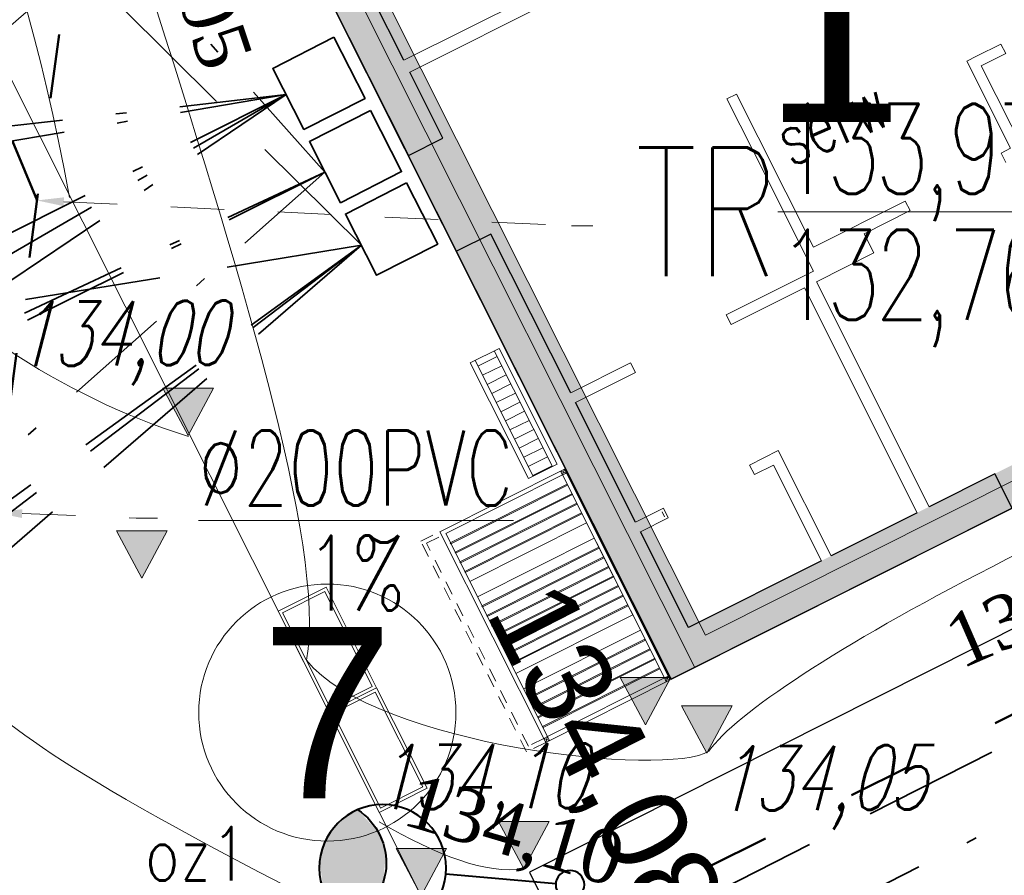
# Model space of a CAD drawing. Header units: metres. Extents: x 7472034 to 8440138, y 5890133 to 5961460.
# Tile 60 of 103: x 8439514 to 8439524, y 5890386 to 5890394. Entities that reach past the tile are written whole.
import ezdxf
from ezdxf import colors
from ezdxf.entities.mleader import LeaderData, LeaderLine
from ezdxf.enums import TextEntityAlignment as Align
from ezdxf.math import Vec2, Vec3

# ---------------------------------------------------------------- set-up
doc = ezdxf.new("R2010")
doc.units = ezdxf.units.M
doc.header["$MEASUREMENT"] = 0
for name, pattern in [('$0$L218_500', [1, 0.5, -0.5]), ('ACAD_ISO03W100', [30, 12, -18]), ('CENTER', [2, 1.25, -0.25, 0.25, -0.25]), ('DASHDOTX2', [2, 1, -0.5, 0, -0.5]), ('DASHED', [19.049999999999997, 12.7, -6.349999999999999])]:
    doc.linetypes.add(name, pattern=pattern)
doc.layers.get('0').update_dxf_attribs({"linetype": 'CONTINUOUS', "lineweight": 5})
for name, color, linetype, lineweight in [('### rzędne', 172, 'CONTINUOUS', 5), ('___DR.warstwice', 7, 'CONTINUOUS', 5), ('_a_widok', 7, 'CONTINUOUS', 5), ('_IS.BLOK.KD.doziemne', 7, 'CONTINUOUS', 5), ('_IS.BLOK.KS', 7, 'CONTINUOUS', 5), ('_IS.KD.B.rura', 124, 'ACAD_ISO03W100', 50), ('_IS.KD.opis.1', 138, 'CONTINUOUS', 18), ('_IS.KD.opis.2', 7, 'CONTINUOUS', 18), ('_IS.KS.doziemna.opis', 38, 'CONTINUOUS', 30), ('a_opisy', 7, 'CONTINUOUS', 18), ('drzwi', 7, 'CONTINUOUS', 20), ('dystrybutor', 252, 'CONTINUOUS', 15), ('E_BLOK', 170, 'CONTINUOUS', 20), ('E_Kable_ziemia2', 10, 'DASHED', 35), ('E_Kanal_iskrob.', 10, 'DASHDOTX2', 35), ('E_Kanal_sterownicze', 10, 'DASHDOTX2', 35), ('E_Kanal_zasilanie', 10, 'DASHDOTX2', 35), ('E_LAMPY', 10, 'CONTINUOUS', 25), ('E_OPIS_170', 170, 'CONTINUOUS', 30), ('ZAG-OBRYS005', 7, 'CONTINUOUS', 0), ('ZAG-OPIS_020', 7, 'CONTINUOUS', 25)]:
    doc.layers.add(name, color=color, linetype=linetype, lineweight=lineweight)
doc.layers.add('_IS_NO', color=11, linetype='CONTINUOUS', lineweight=20, plot=False)
doc.layers.add('Kraw_parking', color=7, linetype='DASHED')
doc.layers.add('ogródek', color=5, linetype='CONTINUOUS')
doc.styles.add('ARIAL', font='arial.ttf')
doc.styles.add('ROMAND1.2', font='romand.shx', dxfattribs={"width": 0.8, "height": 1.2})
doc.styles.add('ROMANS', font='ROMANS.shx', dxfattribs={"width": 0.8})
doc.styles.add('RS', font='Romans.shx', dxfattribs={"width": 0.7})
doc.styles.add('style2', font='romans.shx', dxfattribs={"width": 0.7, "oblique": 15})
doc.styles.add('wojtek 1', font='times.ttf', dxfattribs={"height": 0.6})

# ---------------------------------------------------------------- blocks, each defined once
blk = doc.blocks.new('A$C6A91272F')
at = {"ltscale": 0.1}
h = blk.add_hatch(color=256, dxfattribs=at)
h.dxf.hatch_style = 1
h.paths.add_polyline_path([(1305.338344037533, 1004.648025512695), (1217.835782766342, 1004.648025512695), (1217.82687163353, 968.6480244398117), (1269.331323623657, 968.6480244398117), (1269.340234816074, 127.6491804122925), (592.8781095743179, 127.6491805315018), (592.3357792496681, 80.64918053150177), (1305.338344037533, 80.64918172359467)])
h = blk.add_hatch()
h.set_pattern_fill('ANSI31', color=254, scale=3, angle=225, style=0)
h.set_pattern_definition([(270, (8606.784671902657, -6147.138051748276), (9.525, -2.220446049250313e-15), [])])
h.paths.add_polyline_path([(957.115984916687, 50.50959432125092), (1078.115984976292, 50.50959432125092), (1078.115985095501, 70.50959432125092), (957.1159850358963, 70.50959432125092)])
blk.add_line((1282.838341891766, 127.649182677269), (1282.83834195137, 982.1480232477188), dxfattribs=at)
for p, q in [((957.1159849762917, 75.50959432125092), (1078.115984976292, 75.50959408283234)), ((957.1159850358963, 45.50959432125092), (957.1159849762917, 75.50959432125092)), ((1078.115984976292, 45.50959420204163), (1078.115984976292, 75.50959408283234)), ((957.1159850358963, 70.50959432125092), (1078.115985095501, 70.50959432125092)), ((957.115984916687, 50.50959432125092), (1078.115984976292, 50.50959432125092)), ((957.1159850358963, 45.50959432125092), (1078.115984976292, 45.50959420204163))]:
    blk.add_line(p, q)
blk.add_lwpolyline([(1.335779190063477, 80.64918172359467), (1305.338344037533, 80.64918172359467), (1305.338344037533, 1004.648025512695), (1.335779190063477, 1004.648025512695)], close=True, dxfattribs=at)
blk.add_lwpolyline([(605.8357827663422, 105.1491802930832), (1305.338344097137, 105.1491804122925), (1305.338344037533, 1004.648025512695), (1217.835782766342, 1004.648025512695)], dxfattribs=at)
for points in [[(1085.338344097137, -50.53742289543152), (1085.338344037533, 79.46257710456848), (1305.338343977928, 79.46257698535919), (1305.338344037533, -50.53742301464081)], [(1089.338344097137, 75.46257710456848), (1085.338344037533, 75.46257710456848), (1085.338344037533, 79.46257710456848), (1089.338344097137, 79.46257710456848)], [(1089.338344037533, -46.53742301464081), (1089.338344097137, 75.46257710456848), (1301.338344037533, 75.46257710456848), (1301.338344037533, -46.53742277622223)], [(1139.338344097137, 75.46257710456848), (1139.338344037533, -46.53742301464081), (1089.338344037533, -46.53742301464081), (1089.338344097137, 75.46257710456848)], [(1155.338344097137, -46.53742277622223), (1155.338344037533, 75.46257698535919), (1235.338344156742, 75.46257710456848), (1235.338344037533, -46.53742289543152)], [(1251.338344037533, 75.46257710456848), (1251.338344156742, -46.53742289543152), (1301.338344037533, -46.53742277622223), (1301.338344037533, 75.46257710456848)], [(1301.338344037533, 75.46257710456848), (1305.338344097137, 75.46257710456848), (1305.338343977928, 79.46257698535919), (1301.338344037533, 79.46257698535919)], [(1301.338344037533, -46.53742277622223), (1305.338344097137, -46.53742289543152), (1305.338344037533, -50.53742301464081), (1301.338344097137, -50.53742301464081)]]:
    blk.add_lwpolyline(points, close=True)
for points in [[(1089.338344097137, 79.46257710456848), (1085.338344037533, 75.46257710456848), (1085.338344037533, 79.46257710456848), (1089.338344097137, 75.46257710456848)], [(1305.338343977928, 79.46257698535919), (1301.338344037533, 75.46257710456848), (1301.338344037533, 79.46257698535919), (1305.338344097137, 75.46257710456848)], [(1305.338344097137, -46.53742289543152), (1301.338344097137, -50.53742301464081), (1301.338344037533, -46.53742277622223), (1305.338344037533, -50.53742301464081)]]:
    blk.add_lwpolyline(points)
at = {"color": 254}
for points in [[(1099.838344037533, -46.53742277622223), (1099.838344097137, 75.46257698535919), (1098.838344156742, 75.46257698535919), (1098.838344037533, -46.53742301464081)], [(1109.838343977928, -46.53742301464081), (1109.838344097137, 75.46257710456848), (1108.838344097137, 75.46257710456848), (1108.838344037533, -46.53742289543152)], [(1119.838344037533, -46.53742301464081), (1119.838344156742, 75.46257710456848), (1118.838343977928, 75.46257698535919), (1118.838344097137, -46.53742289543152)], [(1129.838344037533, -46.53742301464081), (1129.838344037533, 75.46257698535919), (1128.838344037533, 75.46257698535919), (1128.838344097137, -46.53742289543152)], [(1165.838344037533, -46.53742289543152), (1165.838344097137, 75.46257722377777), (1164.838344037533, 75.46257698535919), (1164.838344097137, -46.53742301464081)], [(1175.838344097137, -46.53742301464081), (1175.838344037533, 75.46257698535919), (1174.838344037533, 75.46257710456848), (1174.838344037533, -46.53742289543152)], [(1185.838344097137, -46.53742289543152), (1185.838344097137, 75.46257710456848), (1184.838344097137, 75.46257698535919), (1184.838344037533, -46.53742301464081)], [(1195.838344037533, -46.53742289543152), (1195.838344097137, 75.46257698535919), (1194.838344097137, 75.46257710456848), (1194.838344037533, -46.53742301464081)], [(1205.838344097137, -46.53742301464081), (1205.838344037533, 75.46257710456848), (1204.838343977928, 75.46257698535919), (1204.838344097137, -46.53742289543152)], [(1215.838344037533, -46.53742301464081), (1215.838344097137, 75.46257710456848), (1214.838344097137, 75.46257698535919), (1214.838344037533, -46.53742289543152)], [(1225.838344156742, -46.53742301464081), (1225.838344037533, 75.46257698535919), (1224.838344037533, 75.46257710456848), (1224.838344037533, -46.53742277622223)], [(1260.838344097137, -46.53742289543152), (1260.838344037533, 75.46257710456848), (1261.838343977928, 75.46257698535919), (1261.838344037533, -46.53742301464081)], [(1270.838344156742, -46.53742277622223), (1270.838344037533, 75.46257698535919), (1271.838344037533, 75.46257698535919), (1271.838344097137, -46.53742289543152)], [(1280.838344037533, -46.53742301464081), (1280.838344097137, 75.46257710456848), (1281.838344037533, 75.46257698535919), (1281.838344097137, -46.53742277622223)], [(1290.838343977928, -46.53742289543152), (1290.838344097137, 75.46257722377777), (1291.838344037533, 75.46257710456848), (1291.838344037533, -46.53742301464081)]]:
    blk.add_lwpolyline(points, close=True, dxfattribs=at)
at = {"linetype": 'DASHED'}
for points in [[(1305.338344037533, -50.53742301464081), (1305.338344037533, -70.53742301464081), (1085.338344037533, -70.53742301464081), (1085.338344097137, -50.53742289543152)], [(1301.338344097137, -50.53742301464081), (1301.338344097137, -66.53742301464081), (1089.338344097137, -66.53742277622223), (1089.338344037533, -50.53742289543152)]]:
    blk.add_lwpolyline(points, dxfattribs=at)
at = {"elevation": -0.0002493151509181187}
for points in [[(1084.043231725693, -168.7096408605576), (1189.043231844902, -168.7096408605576), (1189.043231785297, -218.7096408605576), (1084.043231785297, -218.7096408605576)], [(1087.043231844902, -171.7096407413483), (1186.043231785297, -171.7096408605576), (1186.043231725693, -215.7096408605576), (1087.043231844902, -215.7096407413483)], [(1189.043231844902, -168.7096408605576), (1294.043231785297, -168.7096408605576), (1294.043231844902, -218.7096407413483), (1189.043231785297, -218.7096408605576)], [(1192.043231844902, -171.7096408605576), (1291.043231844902, -171.7096407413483), (1291.043231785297, -215.7096408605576), (1192.043231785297, -215.7096408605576)]]:
    blk.add_lwpolyline(points, close=True, dxfattribs=at)
at = {"layer": 'dystrybutor', "color": 8}
for p, q in [((923.3355181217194, 621.6488400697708), (913.3356927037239, 621.6472107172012)), ((923.3355181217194, 621.6488400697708), (913.3356927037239, 621.6472107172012)), ((913.3356927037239, 621.6472107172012), (913.3357762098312, 596.1480256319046)), ((913.3356927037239, 621.6472107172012), (913.3357762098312, 596.1480256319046)), ((923.3357793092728, 596.1480255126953), (923.3355181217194, 621.6488400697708)), ((923.3357793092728, 596.1480255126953), (923.3355181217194, 621.6488400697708)), ((913.3357762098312, 596.1480256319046), (913.3357762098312, 596.1472998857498)), ((913.3357762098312, 596.1480256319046), (913.3357762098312, 596.1472998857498)), ((913.3357762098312, 596.1472998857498), (913.3357762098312, 586.1472998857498)), ((913.3357762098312, 596.1472998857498), (913.3357762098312, 586.1472998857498)), ((1269.335779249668, 596.1480255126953), (923.3357793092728, 596.1480255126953)), ((923.3357793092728, 596.1480255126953), (923.3357793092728, 596.1480255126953)), ((923.3357793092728, 596.1480255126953), (923.3357793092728, 596.1480255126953)), ((1269.335779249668, 596.1480255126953), (923.3357793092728, 596.1480255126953)), ((923.3357793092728, 596.1480255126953), (923.3357793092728, 596.1480255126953)), ((923.3357793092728, 596.1480255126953), (923.3357793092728, 596.1480255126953)), ((913.3357762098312, 586.1472998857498), (1004.335779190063, 586.1480256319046)), ((913.3357762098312, 586.1472998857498), (1004.335779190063, 586.1480256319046)), ((1004.335779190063, 586.1480256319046), (1004.335779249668, 576.1396111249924)), ((1004.335779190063, 586.1480256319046), (1004.335779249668, 576.1396111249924)), ((1004.335779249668, 576.1396111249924), (1014.335779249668, 576.1396112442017)), ((1004.335779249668, 576.1396111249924), (1014.335779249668, 576.1396112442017)), ((676.8357791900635, 560.6480255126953), (676.8357791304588, 116.648025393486)), ((676.8357791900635, 560.6480255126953), (676.8357791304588, 116.648025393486)), ((1014.335779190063, 476.1396147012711), (1004.339259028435, 476.1396148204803)), ((1004.339259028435, 476.1396148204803), (1004.33925896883, 380.1396111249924)), ((1014.335779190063, 476.1396147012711), (1004.339259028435, 476.1396148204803)), ((1004.339259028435, 476.1396148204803), (1004.33925896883, 380.1396111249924)), ((1014.337832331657, 428.148025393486), (1014.335779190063, 476.1396147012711)), ((1014.337832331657, 428.148025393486), (1014.335779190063, 476.1396147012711)), ((1034.335774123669, 428.1480255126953), (1014.337832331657, 428.148025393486)), ((1034.335774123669, 428.1480255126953), (1014.337832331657, 428.148025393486)), ((1034.335779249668, 368.148025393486), (1034.335774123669, 428.1480255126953)), ((1034.335779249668, 368.148025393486), (1034.335774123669, 428.1480255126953)), ((889.3357792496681, 380.1396113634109), (844.3357746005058, 380.1396112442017)), ((844.3357746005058, 380.1396112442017), (844.3357746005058, 370.1396111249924)), ((889.3357792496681, 380.1396113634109), (844.3357746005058, 380.1396112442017)), ((844.3357746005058, 380.1396112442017), (844.3357746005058, 370.1396111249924)), ((1004.33925896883, 380.1396111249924), (889.3357792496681, 380.1396113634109)), ((889.3357792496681, 380.1396113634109), (889.3357792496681, 380.1396113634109)), ((1004.33925896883, 380.1396111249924), (889.3357792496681, 380.1396113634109)), ((889.3357792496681, 380.1396113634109), (889.3357792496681, 380.1396113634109)), ((689.3352738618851, 116.6480255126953), (689.3352696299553, 370.1396113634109)), ((689.3352738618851, 116.6480255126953), (689.3352696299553, 370.1396113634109)), ((844.3357746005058, 370.1396111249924), (899.3357839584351, 370.1396111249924)), ((844.3357746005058, 370.1396111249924), (899.3357839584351, 370.1396111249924)), ((899.3357839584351, 370.1396111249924), (1024.336547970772, 370.1396111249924)), ((899.3357839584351, 370.1396111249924), (1024.336547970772, 370.1396111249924)), ((1024.336547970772, 370.1396111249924), (1024.335779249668, 279.1480256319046)), ((1024.336547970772, 370.1396111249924), (1024.335779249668, 279.1480256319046)), ((1269.335779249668, 368.1480256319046), (1034.335779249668, 368.148025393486)), ((1269.335779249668, 368.1480256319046), (1034.335779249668, 368.148025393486)), ((1034.335779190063, 279.148025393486), (1034.335779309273, 355.6480255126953)), ((1034.335779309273, 355.6480255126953), (1269.335779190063, 355.6480255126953)), ((1034.335779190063, 279.148025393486), (1034.335779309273, 355.6480255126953)), ((1034.335779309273, 355.6480255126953), (1269.335779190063, 355.6480255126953)), ((1024.335779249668, 279.1480256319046), (1034.335779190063, 279.148025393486)), ((1024.335779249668, 279.1480256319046), (1034.335779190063, 279.148025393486)), ((1269.335779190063, 265.648025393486), (1159.335779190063, 265.6480255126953)), ((1159.335779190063, 265.6480255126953), (1159.335779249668, 235.6480256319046)), ((1269.335779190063, 265.648025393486), (1159.335779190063, 265.6480255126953)), ((1159.335779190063, 265.6480255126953), (1159.335779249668, 235.6480256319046)), ((1169.335779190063, 235.648025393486), (1169.335779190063, 255.6480255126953)), ((1169.335779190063, 255.6480255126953), (1269.335779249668, 255.6480256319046)), ((1169.335779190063, 235.648025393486), (1169.335779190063, 255.6480255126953)), ((1169.335779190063, 255.6480255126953), (1269.335779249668, 255.6480256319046)), ((1269.335779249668, 255.6480256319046), (1269.335779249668, 116.6480255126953)), ((1159.335779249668, 235.6480256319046), (1169.335779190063, 235.648025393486)), ((1159.335779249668, 235.6480256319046), (1169.335779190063, 235.648025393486)), ((1034.335779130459, 179.148025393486), (1024.335779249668, 179.1480255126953)), ((1024.335779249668, 179.1480255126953), (1024.335779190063, 116.648025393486)), ((1034.335779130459, 179.148025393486), (1024.335779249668, 179.1480255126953)), ((1024.335779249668, 179.1480255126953), (1024.335779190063, 116.648025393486)), ((1034.335779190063, 116.6480255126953), (1034.335779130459, 179.148025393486)), ((1034.335779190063, 116.6480255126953), (1034.335779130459, 179.148025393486)), ((1169.335779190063, 145.6480255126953), (1159.335779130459, 145.648025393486)), ((1169.335779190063, 145.6480255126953), (1159.335779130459, 145.648025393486)), ((1159.335779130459, 145.648025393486), (1159.335779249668, 116.6480255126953)), ((1159.335779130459, 145.648025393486), (1159.335779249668, 116.6480255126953)), ((1161.835779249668, 143.1480256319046), (1166.835779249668, 143.1480257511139)), ((1161.835779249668, 143.1480256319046), (1166.835779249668, 143.1480257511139)), ((1169.335779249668, 116.6480256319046), (1169.335779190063, 145.6480255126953)), ((1169.335779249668, 116.6480256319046), (1169.335779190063, 145.6480255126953))]:
    blk.add_line(p, q, dxfattribs=at)
at = {"layer": 'dystrybutor', "color": 8, "ltscale": 0.1}
blk.add_line((50.33578497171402, 127.6491825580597), (1282.838341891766, 127.649182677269), dxfattribs=at)
at = {"layer": 'ogródek', "color": 0}
for p, q in [((1305.338344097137, 436.6488517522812), (1269.335779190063, 436.6488517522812)), ((1269.335779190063, 436.6488517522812), (1269.335779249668, 368.1480256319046)), ((1305.338344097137, 436.6488517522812), (1269.335779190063, 436.6488517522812)), ((1269.335779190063, 436.6488517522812), (1269.335779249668, 368.1480256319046)), ((1269.335779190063, 355.6480255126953), (1269.335779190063, 265.648025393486)), ((1269.335779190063, 355.6480255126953), (1269.335779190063, 265.648025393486)), ((1269.335779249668, 255.6480256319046), (1269.335779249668, 116.6480255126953)), ((676.8357791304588, 116.648025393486), (592.3357791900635, 116.648025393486)), ((676.8357791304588, 116.648025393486), (592.3357791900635, 116.648025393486)), ((758.3347787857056, 116.6480255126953), (689.3352738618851, 116.6480255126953)), ((758.3347787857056, 116.6480255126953), (689.3352738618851, 116.6480255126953)), ((758.3347787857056, 80.64918053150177), (758.3347787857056, 116.6480255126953)), ((758.3347787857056, 80.64918053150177), (758.3347787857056, 116.6480255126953)), ((1024.335779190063, 116.648025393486), (858.334777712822, 116.6480255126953)), ((858.334777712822, 116.6480255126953), (858.334777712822, 80.64918041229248)), ((1024.335779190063, 116.648025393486), (858.334777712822, 116.6480255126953)), ((858.334777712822, 116.6480255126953), (858.334777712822, 80.64918041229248)), ((1159.335779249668, 116.6480255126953), (1034.335779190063, 116.6480255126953)), ((1159.335779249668, 116.6480255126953), (1034.335779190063, 116.6480255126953)), ((1269.335779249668, 116.6480255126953), (1169.335779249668, 116.6480256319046)), ((1269.335779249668, 116.6480255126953), (1169.335779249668, 116.6480256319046)), ((592.3357792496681, 80.64918053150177), (758.3347787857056, 80.64918053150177))]:
    blk.add_line(p, q, dxfattribs=at)
blk.add_lwpolyline([(1305.338344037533, 1004.648025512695), (1.335779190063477, 1004.648025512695), (1.335779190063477, 80.64918172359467), (1305.338344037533, 80.64918172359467)], close=True, dxfattribs=at)
blk = doc.blocks.new('23123')
at = {"layer": 'a_opisy', "linetype": '$0$L218_500'}
blk.add_hatch(color=250, dxfattribs=at).paths.add_polyline_path([(8443019.232991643, 5888878.045012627), (8443018.761079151, 5888878.045012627), (8443018.28916666, 5888878.045012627), (8443018.761079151, 5888877.16129482)])
at = {"layer": 'a_opisy', "color": 250, "linetype": 'CENTER'}
for points in [[(8443018.28916666, 5888878.045012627), (8443018.761079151, 5888878.045012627)], [(8443019.232991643, 5888878.045012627), (8443018.761079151, 5888877.16129482), (8443018.28916666, 5888878.045012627)], [(8443018.28916666, 5888878.045012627), (8443018.761079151, 5888877.16129482), (8443019.232991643, 5888878.045012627)], [(8443019.232991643, 5888878.045012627), (8443018.761079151, 5888878.045012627)]]:
    blk.add_lwpolyline(points, dxfattribs=at)
blk = doc.blocks.new('NUMER_')
blk.add_circle((0, 0), 120)
at = {"style": 'ARIAL'}
blk.add_attdef('1', (-58.85081040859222, -80.22409284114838), '', height=170, rotation=359.9999984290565, dxfattribs=at)
blk = doc.blocks.new('LAM')
at = {"lineweight": 40}
blk.add_line((6.835788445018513e-16, -161.5506126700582), (6.835788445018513e-16, -18.60614954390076), dxfattribs=at)
for centre, radius in [((0, 0), 18.60614954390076), ((6.835788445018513e-16, -243.8416448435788), 82.29103217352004)]:
    blk.add_circle(centre, radius, dxfattribs=at)
blk.add_arc((6.835788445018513e-16, -321.8015997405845), 82.29103217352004, 28.27372536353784, 151.7262746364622, dxfattribs=at)
for points in [[(18.17331868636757, -241.5423668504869), (-60.85573633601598, -299.2347250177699), (45.93429220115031, -253.5238231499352), (-32.76859408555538, -318.3959581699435)], [(-60.85573633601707, -299.2347250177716), (-18.22487994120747, -241.5540594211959), (18.17331868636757, -241.5423668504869)], [(-33.98132504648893, -246.854394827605), (-60.85573633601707, -299.2347250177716), (-18.22487994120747, -241.5540594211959)], [(-51.68273205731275, -257.7648198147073), (-60.85573633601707, -299.2347250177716), (-33.98132504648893, -246.854394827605)], [(-32.76859408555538, -318.3959581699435), (45.93429220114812, -253.5238231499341), (2.278341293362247, -326.1011314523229)], [(45.93429220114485, -253.5238231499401), (72.47327324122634, -282.8216222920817), (2.278341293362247, -326.1011314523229)], [(-72.47327324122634, -282.8216222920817), (-60.85573633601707, -299.2347250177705), (-51.68273205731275, -257.7648198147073)], [(2.278341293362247, -326.1011314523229), (72.47327324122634, -282.8216222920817), (33.98364006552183, -318.7878000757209), (58.17943860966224, -302.6549622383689)]]:
    blk.add_solid(points, dxfattribs=at)
blk = doc.blocks.new('Studnia SK1_v2')
at = {"color": 0, "linetype": 'Continuous', "ltscale": 2}
blk.add_lwpolyline([(0, 0.6399999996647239), (0.6400000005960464, 0.6399999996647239), (0.6400000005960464, 0), (0, 0), (0, 0.6399999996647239)], dxfattribs=at)
blk = doc.blocks.new('Elektryk_v3')
at = {"layer": 'E_Kable_ziemia2', "color": 1, "ltscale": 0.1}
for points in [[(8.019747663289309, -62.25693038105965), (5.782743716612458, -60.0360595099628), (1.545346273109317, -45.53679723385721)], [(-47.995441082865, -75.12338280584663), (-39.47770220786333, -71.02047101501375), (-28.359589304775, -73.6234334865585), (-29.27095957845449, -80.11922698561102), (-27.97647697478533, -82.44547663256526), (-13.99008785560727, -86.05215857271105), (-7.757099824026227, -86.53363337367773), (-3.364043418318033, -85.10968956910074), (2.010407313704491, -82.48466392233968), (2.010407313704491, -82.48466392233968), (6.782775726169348, -79.95534261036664), (12.44286250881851, -77.00296626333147), (12.65006005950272, -76.4139361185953), (9.372079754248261, -69.28661691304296), (17.62382033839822, -65.1038746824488), (18.05794266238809, -65.39319132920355), (24.48295167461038, -62.19143118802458), (21.93503779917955, -56.69791478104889), (21.70304629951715, -56.5877435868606), (17.90186174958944, -58.12423577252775)], [(8.019747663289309, -62.25693038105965), (-6.684705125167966, -74.94996593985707), (-17.72681949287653, -81.06291808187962)]]:
    blk.add_lwpolyline(points, dxfattribs=at)
at = {"layer": 'E_Kable_ziemia2', "ltscale": 0.1}
for points in [[(8.019747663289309, -62.25693038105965), (-8.604092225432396, -64.9491705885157), (-10.33296269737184, -63.14058435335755)], [(8.019747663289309, -62.25693038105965), (-5.78749448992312, -72.76010593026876), (-8.724654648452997, -71.26814100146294)], [(8.019747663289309, -62.25693038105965), (-5.744095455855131, -72.23413024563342), (-7.398126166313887, -70.49775481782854)]]:
    blk.add_lwpolyline(points, dxfattribs=at)
at = {"layer": 'E_Kanal_iskrob.', "color": 1}
for points in [[(7.679727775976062, -61.57290587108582), (6.106242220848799, -59.80782759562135), (1.753297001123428, -45.5471321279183)], [(7.679727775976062, -61.57290587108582), (-17.97769471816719, -74.3612812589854), (-20.94951195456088, -68.55752696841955)], [(7.679727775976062, -61.57290587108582), (-15.38924066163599, -72.41748986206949), (-18.10128321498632, -67.15734848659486)], [(7.679727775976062, -61.57290587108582), (-6.941118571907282, -74.53193936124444), (-17.72681949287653, -80.23677580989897)]]:
    blk.add_lwpolyline(points, dxfattribs=at)
at = {"layer": 'E_Kanal_sterownicze'}
for points in [[(7.317663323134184, -60.84954797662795), (-12.38507829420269, -64.18319043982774)], [(7.317663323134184, -60.84954797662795), (-9.58507195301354, -62.78099499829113)], [(7.317663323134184, -60.84954797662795), (-7.999496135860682, -68.54608410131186), (-8.607373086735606, -71.12887372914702)], [(7.317663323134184, -60.84954797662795), (-7.127443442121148, -69.21159851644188), (-7.302781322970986, -70.45487211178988)], [(7.317663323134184, -60.84954797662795), (-5.877323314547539, -69.77179446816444)]]:
    blk.add_lwpolyline(points, dxfattribs=at)
at = {"layer": 'E_Kanal_sterownicze', "color": 1}
blk.add_lwpolyline([(10.45815886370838, -69.46002466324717), (16.09528456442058, -66.60582825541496), (15.73225416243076, -64.65550048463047)], dxfattribs=at)
at = {"layer": 'E_Kanal_iskrob.', "rotation": 296.9879690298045}
blk.add_blockref('Studnia SK1_v2', (7.535044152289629, -61.28880080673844), dxfattribs=at)
blk.add_blockref('Studnia SK1_v2', (7.535044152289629, -61.28880080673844), dxfattribs=at)
at = {"layer": 'E_Kanal_sterownicze', "rotation": 296.9879690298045}
blk.add_blockref('Studnia SK1_v2', (7.193252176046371, -60.60543890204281), dxfattribs=at)
blk.add_blockref('Studnia SK1_v2', (7.193252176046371, -60.60543890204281), dxfattribs=at)
at = {"layer": 'E_Kanal_zasilanie', "rotation": 296.9879690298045}
blk.add_blockref('Studnia SK1_v2', (7.871459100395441, -61.96574654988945), dxfattribs=at)
blk.add_blockref('Studnia SK1_v2', (7.871459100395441, -61.96574654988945), dxfattribs=at)
at = {"layer": 'E_LAMPY', "xscale": -0.007200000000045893, "yscale": 0.007200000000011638, "zscale": 0.0072, "rotation": 264.9328961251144}
blk.add_blockref('LAM', (9.967752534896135, -68.22601392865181), dxfattribs=at)
at = {"layer": 'E_OPIS_170', "color": 0, "linetype": 'Continuous', "lineweight": 15, "insert": (11.82730055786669, -61.06812858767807), "char_height": 0.5, "width": 0.7534373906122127, "attachment_point": 1, "rotation": 23.137721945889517, "line_spacing_factor": 0.9, "style": 'ROMAND1.2'}
blk.add_mtext('{\\Fsimplex|c238;\\W0.7;serw}', dxfattribs=at)
at = {"layer": 'E_OPIS_170', "color": 0, "lineweight": 20, "insert": (5.999983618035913, -67.68745312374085), "char_height": 0.5, "width": 0.8626817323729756, "attachment_point": 1, "style": 'ROMANS'}
blk.add_mtext('oz1', dxfattribs=at)
blk = doc.blocks.new('A$C2C426404')
at = {"layer": '_IS_NO'}
for points in [[(83.9709191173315, 37.81401572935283, 2.493151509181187e-06), (89.24957570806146, 27.78922869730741, 1.662101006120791e-06), (91.69356783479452, 25.92546564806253, 8.310505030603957e-07), (90.12814651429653, 25.47781100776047)], [(78.3531505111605, 22.2925555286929), (78.74320633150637, 24.42176202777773, 2.493151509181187e-06), (74.90350782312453, 33.04146458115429, 2.493151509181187e-06), (75.79141489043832, 33.98871202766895, 2.493151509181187e-06)], [(90.12814651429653, 25.47781100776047), (85.98682786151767, 23.9813676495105), (82.60821657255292, 22.15069583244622), (82.10955752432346, 21.44257378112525)], [(82.10955752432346, 21.44257378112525), (81.72953430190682, 21.19591912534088), (78.99811292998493, 21.49089744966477), (78.3531505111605, 22.2925555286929)]]:
    blk.add_open_spline(points, degree=3, dxfattribs=at)
for points, knots in [([(79.78853077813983, 19.36674957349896), (76.35759393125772, 21.05647175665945), (73.54314721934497, 23.24973176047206), (68.81112178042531, 29.5542766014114), (62.94352867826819, 33.40072623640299), (60.85999413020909, 35.33807434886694), (60.85999381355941, 35.3380749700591)], [0, 0, 0, 0, 2.176379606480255, 10.04614516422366, 21.98881238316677, 21.98881468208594, 21.98881468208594, 21.98881468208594, 21.98881468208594]), ([(50.6228041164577, 30.56321178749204, 1.829566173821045e-06), (53.11749188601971, 30.21319374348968), (56.38514522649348, 30.67444155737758), (60.99540497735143, 30.04553546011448), (68.19327101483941, 22.54355850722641, -2.469325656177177e-08), (70.8769634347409, 19.46133922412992, 5.150448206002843e-09), (74.71212187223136, 14.31917844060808, -1.219795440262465e-09), (78.88802252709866, 13.86142715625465), (82.75564656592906, 12.70757211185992)], [0, 0, 0, 0, 7.578698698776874, 9.67195365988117, 16.27655537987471, 24.33370670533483, 30.35915105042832, 36.79354326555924, 36.79354326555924, 36.79354326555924, 36.79354326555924])]:
    blk.add_open_spline(points, degree=3, knots=knots, dxfattribs=at)
at = {"layer": '_IS_NO', "ltscale": 0.1}
for points, knots in [([(81.48853297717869, 15.975331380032), (78.87586907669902, 16.84686399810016), (76.26450027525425, 17.78992713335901), (72.03847445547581, 21.67736706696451), (65.0990158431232, 30.09408769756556), (58.79946133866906, 33.34467344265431), (58.26247850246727, 34.11525447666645)], [0, 0, 0, 0, 1.278992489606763, 7.78914044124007, 15.74750070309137, 27.64022902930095, 27.64022902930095, 27.64022902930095, 27.64022902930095]), ([(55.69703794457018, 26.44192530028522, 8.07171421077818e-08), (60.47702913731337, 24.37489471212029, 4.118097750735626e-07), (65.41527824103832, 21.38608461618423, 8.932878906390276e-07), (68.42167646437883, 18.98607052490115, -1.681326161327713e-07), (71.60992970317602, 12.73766223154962), (75.29265419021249, 11.98629271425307, 1.662301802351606e-08), (79.75433884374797, 11.20084950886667)], [13.0881689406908, 13.0881689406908, 13.0881689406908, 13.0881689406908, 21.71831455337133, 28.5577747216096, 34.1003045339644, 40.71973107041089, 40.71973107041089, 40.71973107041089, 40.71973107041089])]:
    blk.add_open_spline(points, degree=3, knots=knots, dxfattribs=at)
for points in [[(76.1417944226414, 26.61248293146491, 6.635853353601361e-07), (75.61527407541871, 29.49950746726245, 3.156736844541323e-06), (74.77707656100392, 30.88630800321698, 3.156736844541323e-06), (73.96841223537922, 32.79458592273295)], [(71.57573245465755, 28.9481848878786), (73.09498849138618, 27.43798242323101), (74.83572548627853, 25.12005668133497), (77.25374373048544, 24.38107688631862)], [(79.03198784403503, 20.78404381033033), (79.5952079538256, 20.45648825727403), (80.02599148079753, 20.2974248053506), (80.38185369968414, 20.34420587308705)]]:
    blk.add_open_spline(points, degree=3, dxfattribs=at)
at = {"layer": '### rzędne', "color": 0, "linetype": '$0$L218_500', "lineweight": 25, "xscale": 0.5, "yscale": 0.5, "zscale": 0.5}
for p in [(-4221432.130800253, -2944414.191592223), (-4221427.861733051, -2944416.893048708, 2.493151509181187e-06), (-4221427.289345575, -2944417.158095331, 2.492134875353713e-06), (-4221428.998685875, -2944418.236441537)]:
    blk.add_blockref('23123', p, dxfattribs=at)
at = {"layer": '### rzędne', "color": 0, "linetype": 'CENTER', "lineweight": 25, "attachment_point": 1}
for s, insert, char_height, rotation, style in [('134,00', (75.62223890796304, 25.63479033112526), 0.6, 0.43190741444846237, 'style2'), ('134,08', (80.73413862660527, 23.10548151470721, 2.493151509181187e-06), 0.8, 297.08485364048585, 'ARIAL'), ('134,10', (78.98232200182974, 21.49842501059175, -2.007742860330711e-06), 0.6, 0.43190741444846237, 'style2'), ('134,05', (82.16315163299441, 21.48535449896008, 1.829566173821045e-06), 0.6, 0.43190741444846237, 'style2')]:
    blk.add_mtext(s, dxfattribs=dict(at, insert=insert, char_height=char_height, rotation=rotation, style=style))
at = {"layer": '_IS_NO', "attachment_point": 1, "style": 'wojtek 1'}
for s, insert, char_height, rotation in [('134,05', (77.20114950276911, 29.89162350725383, -2.007742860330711e-06), 0.5, 288.55278216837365), ('134,05', (84.26447785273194, 22.66447050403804, -2.007742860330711e-06), 0.5, 23.564470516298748), ('134,10', (79.37232779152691, 21.24345845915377, -2.007742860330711e-06), 0.4999999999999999, 343.44086439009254)]:
    blk.add_mtext(s, dxfattribs=dict(at, insert=insert, char_height=char_height, rotation=rotation))
blk = doc.blocks.new('KS.P.I')
at = {"layer": '_IS.KS.doziemna.opis', "lineweight": 18}
ml = blk.add_multileader_mtext('Standard', dxfattribs=at)
ml.set_content('\\A1;{\\H1.2x;BK\\H0.78x;\\S134,09/132,71;}', color=256, style='RS')
ml.set_leader_properties()
ml.build(insert=Vec2(0, 0))
ml.multileader.update_dxf_attribs({"text_left_attachment_type": 2, "text_right_attachment_type": 2, "dogleg_length": 0.2, "arrow_head_size": 0.25})
ctx = ml.context
ctx.base_point, ctx.char_height, ctx.arrow_head_size, ctx.landing_gap_size, ctx.plane_origin = Vec3(7472025.542042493, 5961430.109971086), 0.75, 0.25, 0.25, Vec3(7472009.681751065, 5961435.732276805)
ctx.left_attachment, ctx.right_attachment, ctx.text_align_type = 2, 2, 1
notes = []
notes.append((ctx, [(1, (1, 1, 0), (7472029.722042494, 5961430.109971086), (-1, 0), 0.2, [(3, [(7472029.168729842, 5961435.843951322)], 0, [])])]))
ctx.mtext.insert, ctx.mtext.width, ctx.mtext.alignment, ctx.mtext.flow_direction = Vec3(7472027.532042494, 5961431.062685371), 8.844456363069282, 2, 5
for ctx, leaders in notes:
    for number, flags, end, landing, length, lines in leaders:
        leader = LeaderData()
        leader.index, (leader.has_last_leader_line, leader.has_dogleg_vector, leader.attachment_direction) = number, flags
        leader.last_leader_point, leader.dogleg_vector, leader.dogleg_length = Vec3(end), Vec3(landing), length
        for number, points, colour, breaks in lines:
            line = LeaderLine()
            line.index, line.vertices, line.color, line.breaks = number, Vec3.list(points), colors.encode_raw_color(colour), breaks
            leader.lines.append(line)
        ctx.leaders.append(leader)
blk = doc.blocks.new('JPII.KD_aktualizacja rzędnych_20.12.2024')
at = {"layer": '_IS.KD.B.rura', "ltscale": 0.05}
for p, q in [((8438653.888396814, 5890680.307931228, 3.376505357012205e-08), (8438655.596210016, 5890693.107116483, 2.493151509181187e-06)), ((8438654.951391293, 5890688.274530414, 4.74791951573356e-07), (8438654.573665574, 5890689.190969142, 6.635853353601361e-07)), ((8438657.19234272, 5890680.031385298, 2.253697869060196e-08), (8438670.336319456, 5890686.628595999, 6.854261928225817e-07))]:
    blk.add_line(p, q, dxfattribs=at)
at = {"layer": '_IS.KD.opis.1'}
ml = blk.add_multileader_mtext('Standard', dxfattribs=at)
ml.set_content('\\A1;{\\C134;W10\\H0.7x;\\T0.9;\\C256;\\S133,97/131,77;}', color=256, style='RS')
ml.set_leader_properties()
ml.build(insert=Vec2(0, 0))
ml.multileader.update_dxf_attribs({"text_left_attachment_type": 2, "text_right_attachment_type": 2, "dogleg_length": 0.2, "arrow_head_size": 0.25})
ctx = ml.context
ctx.base_point, ctx.char_height, ctx.arrow_head_size, ctx.landing_gap_size, ctx.plane_origin = Vec3(8438658.231466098, 5890692.793582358, -5.023955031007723e-07), 1.2, 0.25, 0.3, Vec3(8438609.54343383, 5890673.872128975, -5.023955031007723e-07)
ctx.left_attachment, ctx.right_attachment, ctx.text_align_type = 2, 2, 1
notes = []
notes.append((ctx, [(0, (1, 1, 0), (8438658.031466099, 5890692.793582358, -5.023955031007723e-07), (1, 0), 0.2, [(3, [(8438654.377796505, 5890689.621593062, -5.023955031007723e-07)], 0, [])])]))
ctx.mtext.insert, ctx.mtext.width, ctx.mtext.alignment, ctx.mtext.flow_direction = Vec3(8438661.0594661, 5890693.933582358, -5.023955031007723e-07), 9, 2, 5
ml = blk.add_multileader_mtext('Standard', dxfattribs=at)
ml.set_content('\\A1;{\\C134;TR\\H0.7x;\\T0.9;\\C256;\\S133,97/132,76;}', color=256, style='RS')
ml.set_leader_properties()
ml.build(insert=Vec2(0, 0))
ml.multileader.update_dxf_attribs({"text_left_attachment_type": 2, "text_right_attachment_type": 2, "dogleg_length": 0.2, "arrow_head_size": 0.25})
ctx = ml.context
ctx.base_point, ctx.char_height, ctx.arrow_head_size, ctx.landing_gap_size, ctx.plane_origin = Vec3(8438660.14048554, 5890688.036979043), 1.2, 0.25, 0.3, Vec3(8438611.452453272, 5890669.115525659)
ctx.left_attachment, ctx.right_attachment, ctx.text_align_type = 2, 2, 1
notes.append((ctx, [(0, (1, 1, 0), (8438659.94048554, 5890688.036979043), (1, 0), 0.2, [(3, [(8438654.951391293, 5890688.274530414)], 0, [])])]))
ctx.mtext.insert, ctx.mtext.width, ctx.mtext.alignment, ctx.mtext.flow_direction = Vec3(8438662.44848554, 5890689.176979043), 9, 2, 5
at = {"layer": '_IS.KD.opis.2'}
ml = blk.add_multileader_mtext('Standard', dxfattribs=at)
ml.set_content('\\A1;{\\H0.7x;\\S%%C200PVC/1%;}', color=256, style='RS')
ml.set_leader_properties()
ml.build(insert=Vec2(0, 0))
ml.multileader.update_dxf_attribs({"text_left_attachment_type": 2, "text_right_attachment_type": 2, "dogleg_length": 0.2, "arrow_head_size": 0.25})
ctx = ml.context
ctx.base_point, ctx.char_height, ctx.arrow_head_size, ctx.landing_gap_size, ctx.plane_origin = Vec3(8438656.075594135, 5890685.310153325, -2.493151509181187e-06), 1, 0.25, 0.3, Vec3(8438608.821865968, 5890664.378155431, -2.493151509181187e-06)
ctx.left_attachment, ctx.right_attachment, ctx.text_align_type = 2, 2, 1
notes.append((ctx, [(0, (1, 1, 0), (8438655.875594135, 5890685.310153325, -2.493151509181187e-06), (1, 0), 0.2, [(3, [(8438654.56265884, 5890685.361179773, -2.493151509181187e-06)], 0, [])])]))
ctx.mtext.insert, ctx.mtext.width, ctx.mtext.alignment, ctx.mtext.flow_direction = Vec3(8438657.927260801, 5890686.126819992, -2.493151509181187e-06), 3.033132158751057, 2, 5
for ctx, leaders in notes:
    for number, flags, end, landing, length, lines in leaders:
        leader = LeaderData()
        leader.index, (leader.has_last_leader_line, leader.has_dogleg_vector, leader.attachment_direction) = number, flags
        leader.last_leader_point, leader.dogleg_vector, leader.dogleg_length = Vec3(end), Vec3(landing), length
        for number, points, colour, breaks in lines:
            line = LeaderLine()
            line.index, line.vertices, line.color, line.breaks = number, Vec3.list(points), colors.encode_raw_color(colour), breaks
            leader.lines.append(line)
        ctx.leaders.append(leader)

msp = doc.modelspace()

# ---------------------------------------------------------------- linework, layer by layer
at = {"layer": '_a_widok'}
msp.add_line((8439521.78957144, 5890378.743383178), (8439512.863585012, 5890396.520876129), dxfattribs=at)
at = {"layer": 'Kraw_parking', "color": 0}
for p, q in [((8439530.095304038, 5890391.696047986), (8439519.169559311, 5890386.196960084, 2.493151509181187e-06)), ((8439519.169559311, 5890386.196960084, 2.493151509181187e-06), (8439523.58299662, 5890377.399693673))]:
    msp.add_line(p, q, dxfattribs=at)
at = {"layer": 'Kraw_parking', "elevation": 2.493151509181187e-06}
for points in [[(8439528.750976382, 5890392.142141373), (8439520.49282829, 5890387.997219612), (8439514.64326723, 5890399.651613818), (8439522.901414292, 5890403.796535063)], [(8439528.750976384, 5890392.142141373), (8439520.49282829, 5890387.997219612), (8439514.643267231, 5890399.651613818), (8439522.901414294, 5890403.796535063)]]:
    msp.add_lwpolyline(points, close=True, dxfattribs=at)

# ---------------------------------------------------------------- block references
at = {"layer": '### rzędne', "linetype": '$0$L218_500', "xscale": 0.5, "yscale": 0.5, "zscale": 0.5}
for p in [(4218006.169638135, 2945950.360852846), (4218008.779243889, 2945947.394771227)]:
    msp.add_blockref('23123', p, dxfattribs=at)
at = {"layer": '___DR.warstwice', "color": 0, "linetype": 'Continuous', "ltscale": 0.2}
msp.add_blockref('A$C2C426404', (8439438.733810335, 5890365.88383195), dxfattribs=at)
at = {"layer": '_IS.BLOK.KD.doziemne', "linetype": '$0$L218_500'}
msp.add_blockref('JPII.KD_aktualizacja rzędnych_20.12.2024', (859.6212462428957, -295.8072097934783), dxfattribs=at)
at = {"layer": '_IS.BLOK.KS'}
msp.add_blockref('KS.P.I', (967499.202946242, -71042.94610979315), dxfattribs=at)
at = {"layer": 'drzwi', "color": 250, "ltscale": 0.1, "xscale": 0.009999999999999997, "yscale": 0.009999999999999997, "zscale": 0.009999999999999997, "rotation": 296.6529459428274}
msp.add_blockref('A$C6A91272F', (8439513.916480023, 5890399.301771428, 2.493151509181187e-06), dxfattribs=at)
at = {"layer": 'E_BLOK'}
msp.add_blockref('Elektryk_v3', (8439509.580092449, 5890454.305613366), dxfattribs=at)
at = {"layer": 'ZAG-OBRYS005'}
ref = msp.add_blockref('NUMER_', (8439517.281994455, 5890387.686859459), dxfattribs=dict(at, xscale=0.01, yscale=0.01, zscale=0.01))
ref.add_attrib('1', '7', dxfattribs={"layer": '0', "height": 1.6, "style": 'ARIAL'}).set_placement((8439517.281994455, 5890387.686859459), align=Align.MIDDLE_CENTER)

# ---------------------------------------------------------------- texts
at = {"layer": 'ZAG-OPIS_020', "insert": (8439521.287372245, 5890394.698017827, -9.972606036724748e-06), "char_height": 1.5, "width": 0.006999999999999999, "attachment_point": 1, "style": 'ARIAL'}
msp.add_mtext('{\\fCourier New|b0|i0|c0|p49;I}', dxfattribs=at)

doc.saveas('drawing.dxf')
